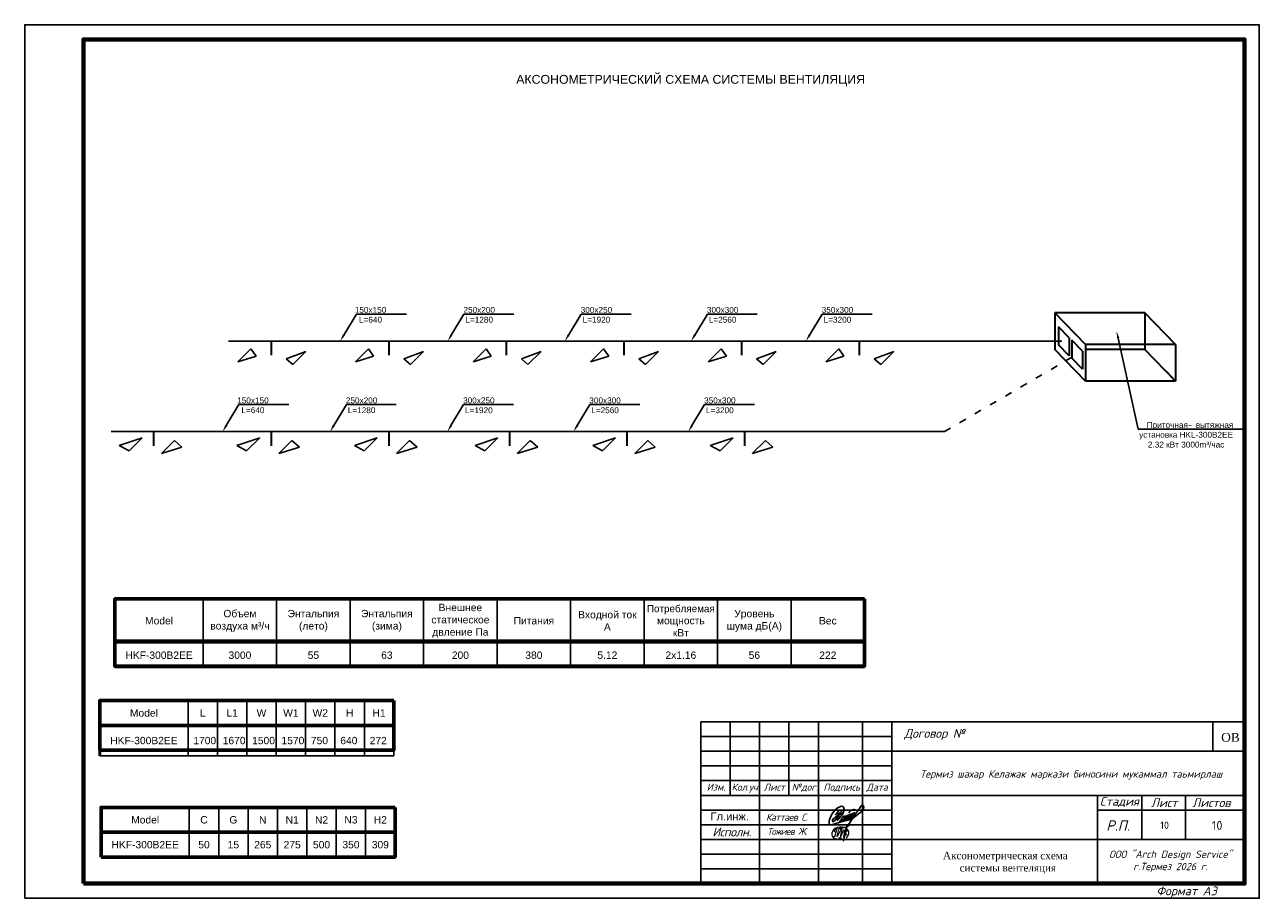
# Model space of a CAD drawing. Header units: inches. Extents: x 8001 to 766003, y -84601 to 563258.
# Tile 4 of 169: x 189106 to 231106, y -39727 to -10027. Entities that reach past the tile are written whole.
import ezdxf
from ezdxf import colors
from ezdxf.entities.mleader import LeaderData, LeaderLine
from ezdxf.math import Vec2, Vec3

# ---------------------------------------------------------------- set-up
doc = ezdxf.new("R2010")
doc.units = ezdxf.units.IN
doc.header["$MEASUREMENT"] = 0
doc.linetypes.add('ACAD_ISO03W100', pattern=[30, 12, -18])
for name, color, linetype, lineweight in [('_0', 7, 'Continuous', 15), ('Отопление', 82, 'Continuous', 25), ('Т3', 10, 'Continuous', 25), ('текст', 7, 'Continuous', 25), ('ФВС-3', 7, 'Continuous', 25)]:
    doc.layers.add(name, color=color, linetype=linetype, lineweight=lineweight)
doc.layers.add('liniya', color=7, linetype='Continuous')
doc.styles.add('MyStyle', font='isocpeur.ttf', dxfattribs={"height": 400})
doc.styles.add('OOO-Kazar', font='txt')
doc.styles.add('seviyorum', font='times.ttf')
doc.styles.get("Standard").update_dxf_attribs({"font": 'arial.ttf'})
doc.styles.add('TIMES', font='times.ttf')
doc.styles.add('казар300', font='isocpeui.ttf', dxfattribs={"height": 300})

# ---------------------------------------------------------------- blocks, each defined once
blk = doc.blocks.new('*T351')
at = {"color": 0, "lineweight": 50, "transparency": 16777216}
for q in [(10000, 0), (0, -1878)]:
    blk.add_line((0, 0), q, dxfattribs=at)
at = {"color": 0, "lineweight": -2, "transparency": 16777216}
for p, q in [((3000, 0), (3000, -1878)), ((4000, 0), (4000, -1878)), ((5000, 0), (5000, -1878)), ((6000, 0), (6000, -1878)), ((7000, 0), (7000, -1878)), ((8000, 0), (8000, -1878)), ((9000, 0), (9000, -1878)), ((10000, 0), (10000, -1878)), ((0, -845), (10000, -845)), ((0, -1878), (10000, -1878))]:
    blk.add_line(p, q, dxfattribs=at)
at = {"color": 0, "linetype": 'Continuous', "transparency": 16777216, "char_height": 250}
for s, insert, width, attachment_point in [('Model', (1500, -422), 2640, 5), ('{\\C256;L}', (3500, -422), 640, 5), ('{\\C256;L1}', (4500, -422), 640, 5), ('{\\C256;W}', (5500, -422), 640, 5), ('{\\C256;W1}', (6500, -422), 640, 5), ('{\\C256;W2}', (7500, -422), 640, 5), ('{\\C256;H}', (8500, -422), 640, 5), ('{\\C256;H1}', (9500, -422), 640, 5), ('{\\C256;HKF-300B2EE }', (1500, -1361), 2640, 5), ('{\\C256;1700}', (3180, -1361), 640, 4), ('1670', (4180, -1361), 640, 4), ('{\\C256;1500}', (5180, -1361), 640, 4), ('{\\C256;1570}', (6180, -1361), 640, 4), ('{\\C256;750}', (7180, -1361), 640, 4), ('{\\C256;640}', (8180, -1361), 640, 4), ('{\\C256;272}', (9180, -1361), 640, 4)]:
    blk.add_mtext(s, dxfattribs=dict(at, insert=insert, width=width, attachment_point=attachment_point))
blk = doc.blocks.new('*T352')
at = {"color": 0, "lineweight": 50, "transparency": 16777216}
for q in [(10000, 0), (0, -1690)]:
    blk.add_line((0, 0), q, dxfattribs=at)
at = {"color": 0, "lineweight": -2, "transparency": 16777216}
for p, q in [((3000, 0), (3000, -1690)), ((4000, 0), (4000, -1690)), ((5000, 0), (5000, -1690)), ((6000, 0), (6000, -1690)), ((7000, 0), (7000, -1690)), ((8000, 0), (8000, -1690)), ((9000, 0), (9000, -1690)), ((10000, 0), (10000, -1690)), ((0, -845), (10000, -845)), ((0, -1690), (10000, -1690))]:
    blk.add_line(p, q, dxfattribs=at)
at = {"color": 0, "linetype": 'Continuous', "transparency": 16777216, "char_height": 250, "attachment_point": 5}
for s, insert, width in [('Model', (1500, -422), 2640), ('{\\C256;C}', (3500, -422), 640), ('{\\C256;G}', (4500, -422), 640), ('{\\C256;N}', (5500, -422), 640), ('{\\C256;N1}', (6500, -422), 640), ('{\\C256;N2}', (7500, -422), 640), ('{\\C256;N3}', (8500, -422), 640), ('{\\C256;H2}', (9500, -422), 640), ('{\\C256;HKF-300B2EE }', (1500, -1267), 2640), ('{\\C256;50}', (3500, -1267), 640), ('15', (4500, -1267), 640), ('{\\C256;265}', (5500, -1267), 640), ('{\\C256;275}', (6500, -1267), 640), ('{\\C256;500}', (7500, -1267), 640), ('{\\C256;350}', (8500, -1267), 640), ('{\\C256;309}', (9500, -1267), 640)]:
    blk.add_mtext(s, dxfattribs=dict(at, insert=insert, width=width))
blk = doc.blocks.new('*T353')
at = {"color": 0, "lineweight": 50, "transparency": 16777216}
for q in [(25500, 0), (0, -2340)]:
    blk.add_line((0, 0), q, dxfattribs=at)
at = {"color": 0, "lineweight": -2, "transparency": 16777216}
for p, q in [((3000, 0), (3000, -2340)), ((5500, 0), (5500, -2340)), ((8000, 0), (8000, -2340)), ((10500, 0), (10500, -2340)), ((13000, 0), (13000, -2340)), ((15500, 0), (15500, -2340)), ((18000, 0), (18000, -2340)), ((20500, 0), (20500, -2340)), ((23000, 0), (23000, -2340)), ((25500, 0), (25500, -2340)), ((0, -1495), (25500, -1495)), ((0, -2340), (25500, -2340))]:
    blk.add_line(p, q, dxfattribs=at)
at = {"color": 0, "linetype": 'Continuous', "transparency": 16777216, "char_height": 250, "attachment_point": 5}
for s, insert, width in [('{\\C256;Объем воздуха м³/ч}', (4250, -747), 2140), ('{\\C256;Энтальпия (лето) }', (6750, -747), 2140), ('{\\C256;Энтальпия (зима) }', (9250, -747), 2140), ('{\\C256;Внешнее статическое двление Па}', (11750, -747), 2140), ('{\\C256;Входной ток А}', (16750, -747), 2140), ('{\\H0.96x;\\C256;Потребляемая\\H1.04167x; мощность кВт}', (19250, -747), 2140), ('Уровень шума дБ(А)', (21750, -747), 2140), ('Model', (1500, -747), 2640), ('{\\C256;Питания }', (14250, -747), 2140), ('Вес', (24250, -747), 2140), ('{\\C256;HKF-300B2EE }', (1500, -1917), 2640), ('3000', (4250, -1917), 2140), ('55', (6750, -1917), 2140), ('{\\C256;63}', (9250, -1917), 2140), ('{\\C256;200}', (11750, -1917), 2140), ('{\\C256;380}', (14250, -1917), 2140), ('{\\C256;5.12}', (16750, -1917), 2140), ('{\\C256;2x1.16}', (19250, -1917), 2140), ('56', (21750, -1917), 2140), ('222', (24250, -1917), 2140)]:
    blk.add_mtext(s, dxfattribs=dict(at, insert=insert, width=width))
blk = doc.blocks.new('ыф45в6ыф65в')
blk.add_lwpolyline([(768968, -1234259), (810968, -1234259), (810968, -1204559), (768968, -1204559)], close=True)
at = {"lineweight": 70}
blk.add_lwpolyline([(770968, -1233759), (810468, -1233759), (810468, -1205059), (770968, -1205059)], close=True, dxfattribs=at)
at = {"style": 'казар300'}
blk.add_text('Формат A3', height=300, dxfattribs=at).set_placement((807468, -1234159))
blk = doc.blocks.new('gfnfd')
at = {"layer": '_0', "color": 5, "ltscale": 100}
for points in [[(6520801, 2413192), (6520834, 2413192)], [(6520818, 2413294), (6520848, 2413294)]]:
    blk.add_lwpolyline(points, dxfattribs=at)
blk.add_arc((6518800, 2413812), 2051, 342.7953, 345.3289, dxfattribs=at)
for points in [[(6520891, 2413186), (6520915, 2413229), (6520915, 2413269), (6520746, 2413281), (6520730, 2413208), (6520827, 2413173)], [(6520765, 2413255), (6520754, 2413268), (6520847, 2413305), (6520939, 2413339)], [(6520800, 2413285), (6520787, 2413205), (6520836, 2413285), (6520823, 2413202), (6520866, 2413283), (6520858, 2413196), (6520895, 2413322), (6520855, 2413150)], [(6520760, 2413206), (6520746, 2413203)], [(6520888, 2413288), (6520900, 2413266), (6520879, 2413250), (6520895, 2413224), (6520870, 2413213), (6520870, 2413207)]]:
    blk.add_spline(points, degree=3, dxfattribs=at)
blk = doc.blocks.new('rrwerewrewrewrew')
at = {"color": 5}
for points in [[(387872, 564817), (385461, 560165, 0.55556748), (386382, 560107), (391670, 566719), (392907, 570003, 0.16524673), (392907, 572723, 0.43735193), (390680, 575054, 0.1925367), (387853, 574100), (386571, 573489), (385290, 572586), (383117, 570710), (380078, 566719), (378699, 564105), (377285, 560326), (377078, 559578, 0.07852278), (377003, 555809, 0.23019417), (377694, 554621, 0.0887128), (377781, 554616, 0.0887128), (379419, 554812, 0.0887128), (381084, 555304), (390088, 557920), (399004, 560086), (402154, 561376)], [(387980, 570424), (385421, 567493, 0.22899883), (385508, 566433, 0.41488709), (386276, 566280), (387929, 567230), (391574, 570827), (387929, 567230), (383602, 559965), (381685, 558391), (380818, 558391), (380448, 559062), (380582, 559876), (380932, 560780), (382245, 562139), (384351, 563843), (392166, 568035)], [(390507, 558635), (395529, 562210), (397057, 563852), (397766, 564614), (397257, 565308), (395804, 564684), (393930, 562390), (393187, 560845, 0.24255711), (393041, 559580, 0.40328304), (393704, 559264), (399431, 563972), (400603, 565962), (400228, 566548), (398635, 565939), (397633, 564795), (395782, 562481), (395782, 560295), (396385, 560295), (399478, 562450), (401915, 565049, 0.04813408), (402290, 566969, 0.1195267), (400636, 565910), (398470, 562543), (398470, 560904), (398892, 560600), (405033, 566245, 0.12154345), (405033, 567557, 0.35845704), (404400, 567908, 0.15003716), (402713, 566737), (401915, 565049), (401358, 564455, 0.10332709), (401119, 561843, 0.57533837), (401471, 561164, 0.15295213), (402959, 561934), (404869, 563552), (412161, 569153), (414224, 572291), (414531, 574421), (414044, 575728), (413253, 576151), (412242, 575691), (411129, 574552), (409777, 572512), (406098, 567138), (396979, 553520)], [(398349, 567683, -0.17239952), (399516, 569357, -0.09374717), (402528, 571150, -0.27811873), (405794, 570727)], [(393348, 564247, 0.15829732), (390735, 562114), (389962, 560238), (388831, 559169, 0.49817329), (388831, 558274, 0.20946853), (389828, 557885), (393236, 561652), (394204, 563658, 0.46432334), (393929, 564350), (393348, 564299), (393348, 564247)]]:
    blk.add_lwpolyline(points, format="xyb", dxfattribs=at)
blk.add_lwpolyline([(385421, 567493), (383513, 565557)], dxfattribs=at)

msp = doc.modelspace()

# ---------------------------------------------------------------- linework, layer by layer
at = {"lineweight": 30, "ltscale": 150}
for p, q in [((225190.174, -20904.142), (224144.557, -19826.517)), ((227210.713, -19826.517), (224144.557, -19826.517)), ((224144.557, -19826.517), (224144.557, -21067.235)), ((228256.331, -20904.142), (227210.713, -19826.517)), ((227210.713, -19826.517), (227210.713, -21067.235)), ((224639.469, -20669.907), (224276.091, -20295.405)), ((224276.091, -20295.405), (224276.091, -20915.765)), ((224639.469, -21290.266), (224276.091, -20915.765)), ((224639.469, -20669.907), (224639.469, -21290.266)), ((225086.282, -21122.9), (224722.905, -20748.399)), ((224722.905, -20748.399), (224722.905, -21368.758)), ((228256.331, -20904.142), (225190.174, -20904.142)), ((225190.174, -20904.142), (225190.174, -22144.86)), ((228256.331, -20904.142), (228256.331, -22144.86)), ((225190.174, -22144.86), (224144.557, -21067.235)), ((225086.282, -21743.26), (224722.905, -21368.758)), ((225086.282, -21122.9), (225086.282, -21743.26)), ((227210.713, -21067.235), (225233.893, -21067.235)), ((228256.331, -22144.86), (227210.713, -21067.235)), ((228256.331, -22144.86), (227943.931, -21822.898)), ((228256.331, -22144.86), (225190.174, -22144.86))]:
    msp.add_line(p, q, dxfattribs=at)
at = {"color": 1, "lineweight": 30, "ltscale": 150}
for p, q in [((197500.412, -21261.636), (197500.412, -20783.468)), ((201500.412, -21261.636), (201500.412, -20783.468)), ((205500.412, -21261.636), (205500.412, -20783.468)), ((209500.412, -21261.636), (209500.412, -20783.468)), ((213500.412, -21261.636), (213500.412, -20783.468)), ((217500.412, -21261.636), (217500.412, -20783.468))]:
    msp.add_line(p, q, dxfattribs=at)
at = {"ltscale": 150}
for p, q in [((196801.575, -21041.143), (196357.256, -21486.011)), ((196357.256, -21486.011), (196975.407, -21296.287)), ((196975.407, -21296.287), (196801.575, -21041.143)), ((198671.44, -21135.332), (198002.825, -21387.534)), ((198002.825, -21387.534), (198227.12, -21580.2)), ((198227.12, -21580.2), (198671.44, -21135.332)), ((200801.575, -21041.143), (200357.256, -21486.011)), ((200357.256, -21486.011), (200975.407, -21296.287)), ((200975.407, -21296.287), (200801.575, -21041.143)), ((202671.44, -21135.332), (202002.825, -21387.534)), ((202002.825, -21387.534), (202227.12, -21580.2)), ((202227.12, -21580.2), (202671.44, -21135.332)), ((204801.575, -21041.143), (204357.256, -21486.011)), ((204357.256, -21486.011), (204975.407, -21296.287)), ((204975.407, -21296.287), (204801.575, -21041.143)), ((206671.44, -21135.332), (206002.825, -21387.534)), ((206002.825, -21387.534), (206227.12, -21580.2)), ((206227.12, -21580.2), (206671.44, -21135.332)), ((208801.575, -21041.143), (208357.256, -21486.011)), ((208357.256, -21486.011), (208975.407, -21296.287)), ((208975.407, -21296.287), (208801.575, -21041.143)), ((210671.44, -21135.332), (210002.825, -21387.534)), ((210002.825, -21387.534), (210227.12, -21580.2)), ((210227.12, -21580.2), (210671.44, -21135.332)), ((212801.575, -21041.143), (212357.256, -21486.011)), ((212357.256, -21486.011), (212975.407, -21296.287)), ((212975.407, -21296.287), (212801.575, -21041.143)), ((214671.44, -21135.332), (214002.825, -21387.534)), ((214002.825, -21387.534), (214227.12, -21580.2)), ((214227.12, -21580.2), (214671.44, -21135.332)), ((216801.575, -21041.143), (216357.256, -21486.011)), ((216357.256, -21486.011), (216975.407, -21296.287)), ((216975.407, -21296.287), (216801.575, -21041.143)), ((218671.44, -21135.332), (218002.825, -21387.534)), ((218002.825, -21387.534), (218227.12, -21580.2)), ((218227.12, -21580.2), (218671.44, -21135.332)), ((192323.463, -24332.538), (193099.73, -24070.228)), ((192655.41, -24515.096), (192323.463, -24332.538)), ((193099.73, -24070.228), (192655.41, -24515.096)), ((193754.281, -24610.763), (194198.601, -24165.894)), ((194198.601, -24165.894), (194454.326, -24392.61)), ((196323.463, -24332.538), (197099.73, -24070.228)), ((196655.41, -24515.096), (196323.463, -24332.538)), ((197099.73, -24070.228), (196655.41, -24515.096)), ((197754.281, -24610.763), (198198.601, -24165.894)), ((198198.601, -24165.894), (198454.326, -24392.61)), ((200323.463, -24332.538), (201099.73, -24070.228)), ((200655.41, -24515.096), (200323.463, -24332.538)), ((201099.73, -24070.228), (200655.41, -24515.096)), ((201754.281, -24610.763), (202198.601, -24165.894)), ((202198.601, -24165.894), (202454.326, -24392.61)), ((204427.898, -24332.538), (205204.164, -24070.228)), ((204759.845, -24515.096), (204427.898, -24332.538)), ((205204.164, -24070.228), (204759.845, -24515.096)), ((205858.716, -24610.763), (206303.035, -24165.894)), ((206303.035, -24165.894), (206558.761, -24392.61)), ((208427.898, -24332.538), (209204.164, -24070.228)), ((208759.845, -24515.096), (208427.898, -24332.538)), ((209204.164, -24070.228), (208759.845, -24515.096)), ((209858.716, -24610.763), (210303.035, -24165.894)), ((210303.035, -24165.894), (210558.761, -24392.61)), ((212427.898, -24332.538), (213204.164, -24070.228)), ((212759.845, -24515.096), (212427.898, -24332.538)), ((213204.164, -24070.228), (212759.845, -24515.096)), ((213858.716, -24610.763), (214303.035, -24165.894)), ((214303.035, -24165.894), (214558.761, -24392.61)), ((194454.326, -24392.61), (193754.281, -24610.763)), ((198454.326, -24392.61), (197754.281, -24610.763)), ((202454.326, -24392.61), (201754.281, -24610.763)), ((206558.761, -24392.61), (205858.716, -24610.763)), ((210558.761, -24392.61), (209858.716, -24610.763)), ((214558.761, -24392.61), (213858.716, -24610.763))]:
    msp.add_line(p, q, dxfattribs=at)
at = {"color": 5, "lineweight": 30, "ltscale": 150}
for p, q in [((193500.412, -24339.148), (193500.412, -23860.98)), ((197500.412, -24339.148), (197500.412, -23860.98)), ((201500.412, -24339.148), (201500.412, -23860.98)), ((205604.847, -24339.148), (205604.847, -23860.98)), ((209604.847, -24339.148), (209604.847, -23860.98)), ((213604.847, -24339.148), (213604.847, -23860.98))]:
    msp.add_line(p, q, dxfattribs=at)
at = {"color": 7, "linetype": 'Continuous'}
for p, q in [((212105.77, -33727.192), (230605.77, -33727.192)), ((213105.77, -36227.192), (213105.77, -33727.192)), ((214105.77, -39227.192), (214105.77, -33727.192)), ((215105.77, -36227.192), (215105.77, -33727.192)), ((216105.77, -39227.192), (216105.77, -33727.192)), ((217605.77, -39227.192), (217605.77, -33727.192)), ((218605.77, -39227.192), (218605.77, -33727.192)), ((218605.77, -34727.192), (230605.77, -34727.192)), ((212105.77, -35727.192), (218605.77, -35727.192)), ((212105.77, -36227.192), (218605.77, -36227.192)), ((218605.77, -36227.192), (230605.77, -36227.192)), ((225605.77, -36227.192), (225605.77, -39227.192)), ((227105.77, -37727.192), (227105.77, -36227.192)), ((228599.932, -37727.192), (228599.932, -36227.192)), ((225605.77, -36727.192), (230605.77, -36727.192)), ((218605.77, -37727.192), (230605.77, -37727.192))]:
    msp.add_line(p, q, dxfattribs=at)
at = {"linetype": 'ByBlock', "ltscale": 0.1}
msp.add_line((229525.77, -33727.192), (229525.77, -34727.192), dxfattribs=at)
at = {"color": 1}
msp.add_lwpolyline([(224393.546, -20783.468), (196043.15, -20783.468)], dxfattribs=at)
at = {"ltscale": 150, "const_width": 0.00131}
for points in [[(197392.3, -21041.143), (198048.894, -21041.143), (197604.575, -21486.011), (196947.981, -21486.011), (197392.3, -21041.143)], [(201392.3, -21041.143), (202048.894, -21041.143), (201604.575, -21486.011), (200947.981, -21486.011), (201392.3, -21041.143)], [(205392.3, -21041.143), (206048.894, -21041.143), (205604.575, -21486.011), (204947.981, -21486.011), (205392.3, -21041.143)], [(209392.3, -21041.143), (210048.894, -21041.143), (209604.575, -21486.011), (208947.981, -21486.011), (209392.3, -21041.143)], [(213392.3, -21041.143), (214048.894, -21041.143), (213604.575, -21486.011), (212947.981, -21486.011), (213392.3, -21041.143)], [(217392.3, -21041.143), (218048.894, -21041.143), (217604.575, -21486.011), (216947.981, -21486.011), (217392.3, -21041.143)], [(193392.3, -24118.655), (194048.894, -24118.655), (193604.575, -24563.523), (192947.981, -24563.523), (193392.3, -24118.655)], [(197392.3, -24118.655), (198048.894, -24118.655), (197604.575, -24563.523), (196947.981, -24563.523), (197392.3, -24118.655)], [(201392.3, -24118.655), (202048.894, -24118.655), (201604.575, -24563.523), (200947.981, -24563.523), (201392.3, -24118.655)], [(205496.735, -24118.655), (206153.329, -24118.655), (205709.009, -24563.523), (205052.415, -24563.523), (205496.735, -24118.655)], [(209496.735, -24118.655), (210153.329, -24118.655), (209709.009, -24563.523), (209052.415, -24563.523), (209496.735, -24118.655)], [(213496.735, -24118.655), (214153.329, -24118.655), (213709.009, -24563.523), (213052.415, -24563.523), (213496.735, -24118.655)]]:
    msp.add_lwpolyline(points, dxfattribs=at)
for points in [[(197414.036, -21093.571), (197922.43, -21093.571), (197582.839, -21433.582), (197074.444, -21433.582)], [(197435.771, -21146), (197795.966, -21146), (197561.103, -21381.154), (197200.908, -21381.154)], [(197457.507, -21198.429), (197669.502, -21198.429), (197539.368, -21328.725), (197327.372, -21328.725)], [(197479.243, -21250.858), (197543.039, -21250.858), (197517.632, -21276.296), (197453.836, -21276.296)], [(201414.036, -21093.571), (201922.43, -21093.571), (201582.839, -21433.582), (201074.444, -21433.582)], [(201435.771, -21146), (201795.966, -21146), (201561.103, -21381.154), (201200.908, -21381.154)], [(201457.507, -21198.429), (201669.502, -21198.429), (201539.368, -21328.725), (201327.372, -21328.725)], [(201479.243, -21250.858), (201543.039, -21250.858), (201517.632, -21276.296), (201453.836, -21276.296)], [(205414.036, -21093.571), (205922.43, -21093.571), (205582.839, -21433.582), (205074.444, -21433.582)], [(205435.771, -21146), (205795.966, -21146), (205561.103, -21381.154), (205200.908, -21381.154)], [(205457.507, -21198.429), (205669.502, -21198.429), (205539.368, -21328.725), (205327.372, -21328.725)], [(205479.243, -21250.858), (205543.039, -21250.858), (205517.632, -21276.296), (205453.836, -21276.296)], [(209414.036, -21093.571), (209922.43, -21093.571), (209582.839, -21433.582), (209074.444, -21433.582)], [(209435.771, -21146), (209795.966, -21146), (209561.103, -21381.154), (209200.908, -21381.154)], [(209457.507, -21198.429), (209669.502, -21198.429), (209539.368, -21328.725), (209327.372, -21328.725)], [(209479.243, -21250.858), (209543.039, -21250.858), (209517.632, -21276.296), (209453.836, -21276.296)], [(213414.036, -21093.571), (213922.43, -21093.571), (213582.839, -21433.582), (213074.444, -21433.582)], [(213435.771, -21146), (213795.966, -21146), (213561.103, -21381.154), (213200.908, -21381.154)], [(213457.507, -21198.429), (213669.502, -21198.429), (213539.368, -21328.725), (213327.372, -21328.725)], [(213479.243, -21250.858), (213543.039, -21250.858), (213517.632, -21276.296), (213453.836, -21276.296)], [(217414.036, -21093.571), (217922.43, -21093.571), (217582.839, -21433.582), (217074.444, -21433.582)], [(217435.771, -21146), (217795.966, -21146), (217561.103, -21381.154), (217200.908, -21381.154)], [(217457.507, -21198.429), (217669.502, -21198.429), (217539.368, -21328.725), (217327.372, -21328.725)], [(217479.243, -21250.858), (217543.039, -21250.858), (217517.632, -21276.296), (217453.836, -21276.296)], [(193414.036, -24171.084), (193922.43, -24171.084), (193582.839, -24511.095), (193074.444, -24511.095)], [(193435.771, -24223.513), (193795.966, -24223.513), (193561.103, -24458.666), (193200.908, -24458.666)], [(193457.507, -24275.941), (193669.502, -24275.941), (193539.368, -24406.237), (193327.372, -24406.237)], [(193479.243, -24328.37), (193543.039, -24328.37), (193517.632, -24353.808), (193453.836, -24353.808)], [(197414.036, -24171.084), (197922.43, -24171.084), (197582.839, -24511.095), (197074.444, -24511.095)], [(197435.771, -24223.513), (197795.966, -24223.513), (197561.103, -24458.666), (197200.908, -24458.666)], [(197457.507, -24275.941), (197669.502, -24275.941), (197539.368, -24406.237), (197327.372, -24406.237)], [(197479.243, -24328.37), (197543.039, -24328.37), (197517.632, -24353.808), (197453.836, -24353.808)], [(201414.036, -24171.084), (201922.43, -24171.084), (201582.839, -24511.095), (201074.444, -24511.095)], [(201435.771, -24223.513), (201795.966, -24223.513), (201561.103, -24458.666), (201200.908, -24458.666)], [(201457.507, -24275.941), (201669.502, -24275.941), (201539.368, -24406.237), (201327.372, -24406.237)], [(201479.243, -24328.37), (201543.039, -24328.37), (201517.632, -24353.808), (201453.836, -24353.808)], [(205518.47, -24171.084), (206026.865, -24171.084), (205687.274, -24511.095), (205178.879, -24511.095)], [(205540.206, -24223.513), (205900.401, -24223.513), (205665.538, -24458.666), (205305.343, -24458.666)], [(205561.942, -24275.941), (205773.937, -24275.941), (205643.802, -24406.237), (205431.807, -24406.237)], [(205583.677, -24328.37), (205647.473, -24328.37), (205622.067, -24353.808), (205558.271, -24353.808)], [(209518.47, -24171.084), (210026.865, -24171.084), (209687.274, -24511.095), (209178.879, -24511.095)], [(209540.206, -24223.513), (209900.401, -24223.513), (209665.538, -24458.666), (209305.343, -24458.666)], [(209561.942, -24275.941), (209773.937, -24275.941), (209643.802, -24406.237), (209431.807, -24406.237)], [(209583.677, -24328.37), (209647.473, -24328.37), (209622.067, -24353.808), (209558.271, -24353.808)], [(213518.47, -24171.084), (214026.865, -24171.084), (213687.274, -24511.095), (213178.879, -24511.095)], [(213540.206, -24223.513), (213900.401, -24223.513), (213665.538, -24458.666), (213305.343, -24458.666)], [(213561.942, -24275.941), (213773.937, -24275.941), (213643.802, -24406.237), (213431.807, -24406.237)], [(213583.677, -24328.37), (213647.473, -24328.37), (213622.067, -24353.808), (213558.271, -24353.808)]]:
    msp.add_lwpolyline(points, close=True, dxfattribs=at)
at = {"linetype": 'ACAD_ISO03W100', "ltscale": 20}
msp.add_lwpolyline([(220393.546, -23860.98), (224842.93, -21264.889)], dxfattribs=at)
at = {"color": 5}
msp.add_lwpolyline([(220393.546, -23860.98), (192043.15, -23860.98)], dxfattribs=at)
at = {"lineweight": 60}
for points in [[(217677.481, -29546.241), (217677.481, -31834.423), (192177.481, -31834.423)], [(217677.481, -29546.241), (192177.481, -29546.241), (192177.481, -31834.423)], [(192177.481, -30989.575), (217677.481, -30989.764)], [(201661.855, -33004.329), (201661.855, -34694.026), (191661.855, -34694.026)], [(201661.855, -33004.329), (191661.855, -33004.329), (191661.855, -34694.026)], [(191661.855, -33849.177), (201661.855, -33849.177)], [(201704.823, -36638.39), (201704.823, -38328.087), (191704.823, -38328.087)], [(201704.823, -36638.39), (191704.823, -36638.39), (191704.823, -38328.087)], [(191704.823, -37483.239), (201704.823, -37483.239)]]:
    msp.add_lwpolyline(points, dxfattribs=at)
at = {"linetype": 'ByBlock', "ltscale": 0.1}
msp.add_lwpolyline([(212105.77, -33727.192), (230605.77, -33727.192), (230605.77, -39227.192), (212105.77, -39227.192)], close=True, dxfattribs=at)
at = {"color": 7, "linetype": 'Continuous'}
for points in [[(212105.77, -34227.192), (218605.77, -34227.192)], [(212105.77, -34727.192), (218605.77, -34727.192)], [(212105.77, -35227.192), (218605.77, -35227.192)], [(212105.77, -36727.192), (218605.77, -36727.192)], [(212105.77, -37227.192), (218605.77, -37227.192)], [(212105.77, -37727.192), (218605.77, -37727.192)], [(212105.77, -38227.192), (218605.77, -38227.192)], [(212105.77, -38727.192), (218605.77, -38727.192)]]:
    msp.add_lwpolyline(points, dxfattribs=at)

# ---------------------------------------------------------------- block references
for name, p in [('ыф45в6ыф65в', (-579862.349, 1194532.08)), ('*T353', (192177.481, -29546.241)), ('*T351', (191661.855, -33004.329)), ('*T352', (191704.823, -36638.39))]:
    msp.add_blockref(name, p)
at = {"color": 6, "xscale": 0.03125, "yscale": 0.03125, "zscale": 0.03125}
msp.add_blockref('rrwerewrewrewrew', (204694.132, -54566.997), dxfattribs=at)
at = {"layer": '_0', "xscale": 3, "yscale": 3, "zscale": 3}
msp.add_blockref('gfnfd', (-19345613.564, -7277242.825), dxfattribs=at)

# ---------------------------------------------------------------- texts
for s, insert, char_height, width, attachment_point in [('АКСОНОМЕТРИЧЕСКИЙ СХЕМА СИСТЕМЫ ВЕНТИЛЯЦИЯ', (211759.389, -11734.81), 300, 15298.19776, 2), ('{\\fISOCPEUR|b0|i1|c204|p34;\\T0.9;Каттаев С}.', (214325.77, -36971.877), 240, 2180, 4)]:
    msp.add_mtext(s, dxfattribs=dict(insert=insert, char_height=char_height, width=width, attachment_point=attachment_point))
at = {"attachment_point": 1, "style": 'MyStyle'}
for width, insert, char_height in [(541.26649, (227737.263, -37118.98), 250), (968.8472, (229495.865, -37099.381), 300)]:
    msp.add_mtext_dynamic_manual_height_columns('10', width=width, gutter_width=1250, heights=[0], dxfattribs=dict(at, insert=insert, char_height=char_height))
at = {"color": 0, "insert": (220346.341, -38149.286), "char_height": 250, "width": 5321.16005, "attachment_point": 1, "style": 'TIMES'}
msp.add_mtext('Аксонометрическая схема\\P      системы {\\C7;вентеляция}', dxfattribs=at)
at = {"layer": 'liniya', "insert": (212437.784, -36809.317), "char_height": 270, "width": 1161.89216, "attachment_point": 1}
msp.add_mtext('Гл.инж.', dxfattribs=at)
at = {"layer": 'текст', "color": 0, "style": 'seviyorum'}
msp.add_text('ОВ', height=300, dxfattribs=at).set_placement((229809.881, -34405.054))
at = {"layer": 'ФВС-3', "color": 0, "linetype": 'Continuous', "lineweight": 5, "style": 'OOO-Kazar'}
for s, insert, char_height, attachment_point in [('{\\fISOCPEUR|b0|i1|c204|p34;Договор №}', (220056.246, -34352.108), 300, 8), ('{\\fISOCPEUR|b0|i1|c204|p34;Изм.}', (212625.126, -35826.763), 240, 2), ('{\\fISOCPEUR|b0|i1|c204|p34;Кол.уч.}', (213637.161, -35826.763), 240, 2), ('{\\fISOCPEUR|b0|i1|c204|p34;Лист}', (214609.259, -35826.763), 240, 2), ('{\\fISOCPEUR|b0|i1|c204|p34;№дог.}', (215645.151, -35826.763), 240, 2), ('{\\fISOCPEUR|b0|i1|c204|p34;Подпись}', (216902.236, -35826.763), 240, 2), ('{\\fISOCPEUR|b0|i1|c204|p34;Дата}', (218106.878, -35826.763), 240, 2), ('{\\fISOCPEUR|b0|i1|c204|p34;Стадия}', (226346.906, -36627.192), 300, 8), ('{\\fISOCPEUR|b0|i1|c204|p34;Лист }', (227871.126, -36627.192), 300, 8), ('{\\fISOCPEUR|b0|i1|c204|p34;Листов }', (229475.133, -36627.192), 300, 8), ('{\\fISOCPEUR|b0|i1|c204|p34;\\T0.95;Исполн.}', (213157.627, -37323.443), 300, 2), ('{\\fISOCPEUR|b0|i1|c204|p34;Р.П.}', (226301.638, -37427.192), 350, 8)]:
    msp.add_mtext(s, dxfattribs=dict(at, insert=insert, char_height=char_height, attachment_point=attachment_point))
at = {"layer": 'ФВС-3', "linetype": 'Continuous', "lineweight": 5, "style": 'OOO-Kazar'}
for s, insert, char_height, attachment_point in [('{\\fISOCPEUR|b0|i1|c204|p34;Термиз шахар Келажак маркази биносини мукаммал таьмирлаш\\P  }', (224705.43, -36108.605), 250, 8), ('{\\fISOCPEUR|b0|i1|c204|p34;\\T0.9;Тожиев Ж.}', (215040.583, -37340.422), 230, 2), ('{\\fISOCPEUR|b0|i1|c204|p34;ООО "Arch Design Service"\\Pг.Термез 20\\fISOCPEUR|b0|i1|c0|p34;26\\fISOCPEUR|b0|i1|c204|p34; г.\\P  }', (228084.662, -39256.039), 250, 8)]:
    msp.add_mtext(s, dxfattribs=dict(at, insert=insert, char_height=char_height, attachment_point=attachment_point))

# ---------------------------------------------------------------- leaders
at = {"layer": 'Отопление', "color": 1}
ml = msp.add_multileader_mtext('Standard', dxfattribs=at)
ml.set_content('\\pxi1.33993,qc;Приточная{\\fISOCPEUR|b0|i0|c186|p34;- }вытяжная\\P\\pi0,q*;установка HKL-300B2EE 2.32 кВт 3000m³/час', color=1)
ml.set_leader_properties(color=256, linetype='ByLayer', lineweight=-1)
ml.build(insert=Vec2(0, 0))
ml.multileader.update_dxf_attribs({"has_dogleg": 0, "text_left_attachment_type": 6, "text_right_attachment_type": 6, "dogleg_length": 0.36, "arrow_head_size": 240})
ctx = ml.context
ctx.base_point, ctx.char_height, ctx.arrow_head_size, ctx.landing_gap_size, ctx.plane_origin = Vec3(226979.66, -23775.192), 200, 240, 48.6, Vec3(226642.177, -19932.441)
ctx.left_attachment, ctx.right_attachment, ctx.text_align_type = 6, 6, 1
notes = []
notes.append((ctx, [(1, (1, 1, 0), (226979.372, -23775.192), (1, 0), 0.288, [(0, [(226252.048, -20446.709)], 0, [])])]))
ctx.mtext.insert, ctx.mtext.width, ctx.mtext.alignment, ctx.mtext.flow_direction = Vec3(228615.163, -23535.192), 3468.22562, 2, 5
at = {"layer": 'Т3', "color": 1}
ml = msp.add_multileader_mtext('Standard', dxfattribs=at)
ml.set_content('150х150 L=640', color=1)
ml.set_leader_properties(color=256, linetype='ByLayer', lineweight=-1)
ml.build(insert=Vec2(0, 0))
ml.multileader.update_dxf_attribs({"has_dogleg": 0, "text_left_attachment_type": 6, "text_right_attachment_type": 6, "dogleg_length": 0.36, "arrow_head_size": 240})
ctx = ml.context
ctx.base_point, ctx.char_height, ctx.arrow_head_size, ctx.landing_gap_size, ctx.plane_origin = Vec3(200391.943, -19862.805), 200, 240, 48.6, Vec3(206230.248, -21277.502)
ctx.left_attachment, ctx.right_attachment, ctx.text_align_type = 6, 6, 1
notes.append((ctx, [(1, (1, 1, 0), (200391.655, -19862.805), (1, 0), 0.288, [(0, [(199838.351, -20783.468)], 0, [])])]))
ctx.mtext.insert, ctx.mtext.width, ctx.mtext.defined_height, ctx.mtext.alignment, ctx.mtext.flow_direction = Vec3(200870.543, -19622.805), 1633.47623, 1894.247, 2, 5
ml = msp.add_multileader_mtext('Standard', dxfattribs=at)
ml.set_content('250х200 L=1280', color=1)
ml.set_leader_properties(color=256, linetype='ByLayer', lineweight=-1)
ml.build(insert=Vec2(0, 0))
ml.multileader.update_dxf_attribs({"has_dogleg": 0, "text_left_attachment_type": 6, "text_right_attachment_type": 6, "dogleg_length": 0.36, "arrow_head_size": 240})
ctx = ml.context
ctx.base_point, ctx.char_height, ctx.arrow_head_size, ctx.landing_gap_size, ctx.plane_origin = Vec3(204049.086, -19862.805), 200, 240, 48.6, Vec3(209887.39, -21277.502)
ctx.left_attachment, ctx.right_attachment, ctx.text_align_type = 6, 6, 1
notes.append((ctx, [(1, (1, 1, 0), (204048.798, -19862.805), (1, 0), 0.288, [(0, [(203495.493, -20783.468)], 0, [])])]))
ctx.mtext.insert, ctx.mtext.width, ctx.mtext.defined_height, ctx.mtext.alignment, ctx.mtext.flow_direction = Vec3(204567.686, -19622.805), 1633.47623, 1894.247, 2, 5
ml = msp.add_multileader_mtext('Standard', dxfattribs=at)
ml.set_content('300х250 L=1920', color=1)
ml.set_leader_properties(color=256, linetype='ByLayer', lineweight=-1)
ml.build(insert=Vec2(0, 0))
ml.multileader.update_dxf_attribs({"has_dogleg": 0, "text_left_attachment_type": 6, "text_right_attachment_type": 6, "dogleg_length": 0.36, "arrow_head_size": 240})
ctx = ml.context
ctx.base_point, ctx.char_height, ctx.arrow_head_size, ctx.landing_gap_size, ctx.plane_origin = Vec3(208037.392, -19862.805), 200, 240, 48.6, Vec3(213875.697, -21277.502)
ctx.left_attachment, ctx.right_attachment, ctx.text_align_type = 6, 6, 1
notes.append((ctx, [(1, (1, 1, 0), (208037.104, -19862.805), (1, 0), 0.288, [(0, [(207483.8, -20783.468)], 0, [])])]))
ctx.mtext.insert, ctx.mtext.width, ctx.mtext.defined_height, ctx.mtext.alignment, ctx.mtext.flow_direction = Vec3(208555.992, -19622.805), 1633.47623, 1894.247, 2, 5
ml = msp.add_multileader_mtext('Standard', dxfattribs=at)
ml.set_content('300х300 L=2560', color=1)
ml.set_leader_properties(color=256, linetype='ByLayer', lineweight=-1)
ml.build(insert=Vec2(0, 0))
ml.multileader.update_dxf_attribs({"has_dogleg": 0, "text_left_attachment_type": 6, "text_right_attachment_type": 6, "dogleg_length": 0.36, "arrow_head_size": 240})
ctx = ml.context
ctx.base_point, ctx.char_height, ctx.arrow_head_size, ctx.landing_gap_size, ctx.plane_origin = Vec3(212330.644, -19862.805), 200, 240, 48.6, Vec3(218168.949, -21277.502)
ctx.left_attachment, ctx.right_attachment, ctx.text_align_type = 6, 6, 1
notes.append((ctx, [(1, (1, 1, 0), (212330.356, -19862.805), (1, 0), 0.288, [(0, [(211777.051, -20783.468)], 0, [])])]))
ctx.mtext.insert, ctx.mtext.width, ctx.mtext.defined_height, ctx.mtext.alignment, ctx.mtext.flow_direction = Vec3(212849.244, -19622.805), 1633.47623, 1894.247, 2, 5
ml = msp.add_multileader_mtext('Standard', dxfattribs=at)
ml.set_content('350х300 L=3200', color=1)
ml.set_leader_properties(color=256, linetype='ByLayer', lineweight=-1)
ml.build(insert=Vec2(0, 0))
ml.multileader.update_dxf_attribs({"has_dogleg": 0, "text_left_attachment_type": 6, "text_right_attachment_type": 6, "dogleg_length": 0.36, "arrow_head_size": 240})
ctx = ml.context
ctx.base_point, ctx.char_height, ctx.arrow_head_size, ctx.landing_gap_size, ctx.plane_origin = Vec3(216236.389, -19862.805), 200, 240, 48.6, Vec3(222074.694, -21277.502)
ctx.left_attachment, ctx.right_attachment, ctx.text_align_type = 6, 6, 1
notes.append((ctx, [(1, (1, 1, 0), (216236.101, -19862.805), (1, 0), 0.288, [(0, [(215682.797, -20783.468)], 0, [])])]))
ctx.mtext.insert, ctx.mtext.width, ctx.mtext.defined_height, ctx.mtext.alignment, ctx.mtext.flow_direction = Vec3(216754.989, -19622.805), 1633.47623, 1894.247, 2, 5
at = {"layer": 'Т3', "color": 5}
ml = msp.add_multileader_mtext('Standard', dxfattribs=at)
ml.set_content('150х150 L=640', color=5)
ml.set_leader_properties(color=256, linetype='ByLayer', lineweight=-1)
ml.build(insert=Vec2(0, 0))
ml.multileader.update_dxf_attribs({"has_dogleg": 0, "text_left_attachment_type": 6, "text_right_attachment_type": 6, "dogleg_length": 0.36, "arrow_head_size": 240})
ctx = ml.context
ctx.base_point, ctx.char_height, ctx.arrow_head_size, ctx.landing_gap_size, ctx.plane_origin = Vec3(196391.943, -22940.317), 200, 240, 48.6, Vec3(202230.248, -24355.014)
ctx.left_attachment, ctx.right_attachment, ctx.text_align_type = 6, 6, 1
notes.append((ctx, [(1, (1, 1, 0), (196391.655, -22940.317), (1, 0), 0.288, [(0, [(195838.351, -23860.98)], 0, [])])]))
ctx.mtext.insert, ctx.mtext.width, ctx.mtext.defined_height, ctx.mtext.alignment, ctx.mtext.flow_direction = Vec3(196870.543, -22700.317), 1633.47623, 1894.247, 2, 5
ml = msp.add_multileader_mtext('Standard', dxfattribs=at)
ml.set_content('250х200 L=1280', color=5)
ml.set_leader_properties(color=256, linetype='ByLayer', lineweight=-1)
ml.build(insert=Vec2(0, 0))
ml.multileader.update_dxf_attribs({"has_dogleg": 0, "text_left_attachment_type": 6, "text_right_attachment_type": 6, "dogleg_length": 0.36, "arrow_head_size": 240})
ctx = ml.context
ctx.base_point, ctx.char_height, ctx.arrow_head_size, ctx.landing_gap_size, ctx.plane_origin = Vec3(200049.086, -22940.317), 200, 240, 48.6, Vec3(205887.39, -24355.014)
ctx.left_attachment, ctx.right_attachment, ctx.text_align_type = 6, 6, 1
notes.append((ctx, [(1, (1, 1, 0), (200048.798, -22940.317), (1, 0), 0.288, [(0, [(199495.493, -23860.98)], 0, [])])]))
ctx.mtext.insert, ctx.mtext.width, ctx.mtext.defined_height, ctx.mtext.alignment, ctx.mtext.flow_direction = Vec3(200567.686, -22700.317), 1633.47623, 1894.247, 2, 5
ml = msp.add_multileader_mtext('Standard', dxfattribs=at)
ml.set_content('300х250 L=1920', color=5)
ml.set_leader_properties(color=256, linetype='ByLayer', lineweight=-1)
ml.build(insert=Vec2(0, 0))
ml.multileader.update_dxf_attribs({"has_dogleg": 0, "text_left_attachment_type": 6, "text_right_attachment_type": 6, "dogleg_length": 0.36, "arrow_head_size": 240})
ctx = ml.context
ctx.base_point, ctx.char_height, ctx.arrow_head_size, ctx.landing_gap_size, ctx.plane_origin = Vec3(204037.392, -22940.317), 200, 240, 48.6, Vec3(209875.697, -24355.014)
ctx.left_attachment, ctx.right_attachment, ctx.text_align_type = 6, 6, 1
notes.append((ctx, [(1, (1, 1, 0), (204037.104, -22940.317), (1, 0), 0.288, [(0, [(203483.8, -23860.98)], 0, [])])]))
ctx.mtext.insert, ctx.mtext.width, ctx.mtext.defined_height, ctx.mtext.alignment, ctx.mtext.flow_direction = Vec3(204555.992, -22700.317), 1633.47623, 1894.247, 2, 5
ml = msp.add_multileader_mtext('Standard', dxfattribs=at)
ml.set_content('300х300 L=2560', color=5)
ml.set_leader_properties(color=256, linetype='ByLayer', lineweight=-1)
ml.build(insert=Vec2(0, 0))
ml.multileader.update_dxf_attribs({"has_dogleg": 0, "text_left_attachment_type": 6, "text_right_attachment_type": 6, "dogleg_length": 0.36, "arrow_head_size": 240})
ctx = ml.context
ctx.base_point, ctx.char_height, ctx.arrow_head_size, ctx.landing_gap_size, ctx.plane_origin = Vec3(208330.644, -22940.317), 200, 240, 48.6, Vec3(214168.949, -24355.014)
ctx.left_attachment, ctx.right_attachment, ctx.text_align_type = 6, 6, 1
notes.append((ctx, [(1, (1, 1, 0), (208330.356, -22940.317), (1, 0), 0.288, [(0, [(207777.051, -23860.98)], 0, [])])]))
ctx.mtext.insert, ctx.mtext.width, ctx.mtext.defined_height, ctx.mtext.alignment, ctx.mtext.flow_direction = Vec3(208849.244, -22700.317), 1633.47623, 1894.247, 2, 5
ml = msp.add_multileader_mtext('Standard', dxfattribs=at)
ml.set_content('350х300 L=3200', color=5)
ml.set_leader_properties(color=256, linetype='ByLayer', lineweight=-1)
ml.build(insert=Vec2(0, 0))
ml.multileader.update_dxf_attribs({"has_dogleg": 0, "text_left_attachment_type": 6, "text_right_attachment_type": 6, "dogleg_length": 0.36, "arrow_head_size": 240})
ctx = ml.context
ctx.base_point, ctx.char_height, ctx.arrow_head_size, ctx.landing_gap_size, ctx.plane_origin = Vec3(212236.389, -22940.317), 200, 240, 48.6, Vec3(218074.694, -24355.014)
ctx.left_attachment, ctx.right_attachment, ctx.text_align_type = 6, 6, 1
notes.append((ctx, [(1, (1, 1, 0), (212236.101, -22940.317), (1, 0), 0.288, [(0, [(211682.797, -23860.98)], 0, [])])]))
ctx.mtext.insert, ctx.mtext.width, ctx.mtext.defined_height, ctx.mtext.alignment, ctx.mtext.flow_direction = Vec3(212754.989, -22700.317), 1633.47623, 1894.247, 2, 5
for ctx, leaders in notes:
    for number, flags, end, landing, length, lines in leaders:
        leader = LeaderData()
        leader.index, (leader.has_last_leader_line, leader.has_dogleg_vector, leader.attachment_direction) = number, flags
        leader.last_leader_point, leader.dogleg_vector, leader.dogleg_length = Vec3(end), Vec3(landing), length
        for number, points, colour, breaks in lines:
            line = LeaderLine()
            line.index, line.vertices, line.color, line.breaks = number, Vec3.list(points), colors.encode_raw_color(colour), breaks
            leader.lines.append(line)
        ctx.leaders.append(leader)

doc.saveas('drawing.dxf')
